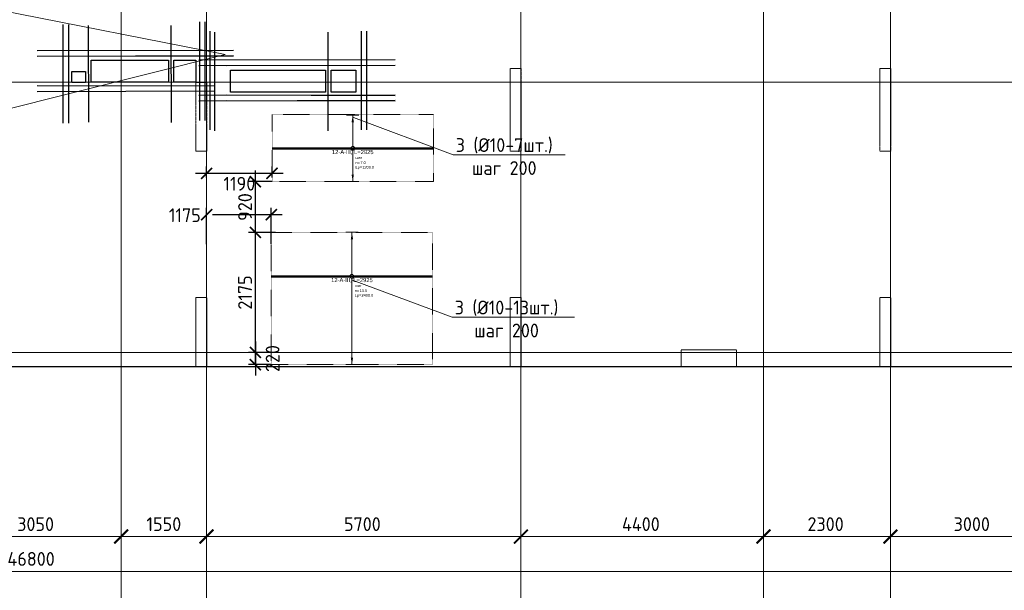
# Model space of a CAD drawing. Header units: millimetres. Extents: x -42044588 to 856694, y -806701 to 941911.
# Tile 169 of 256: x -85499 to -67645, y -343185 to -332838. Entities that reach past the tile are written whole.
import ezdxf
from ezdxf import colors
from ezdxf.entities.mleader import LeaderData, LeaderLine
from ezdxf.enums import TextEntityAlignment as Align
from ezdxf.math import Vec2, Vec3

# ---------------------------------------------------------------- set-up
doc = ezdxf.new("R2010")
doc.units = ezdxf.units.MM
doc.set_wipeout_variables(frame=1)
for name, pattern in [('01 Штриховая _4 мм_', [6, 3.5, -2.5]), ('______5', [1100, 800, -100, 100, -100]), ('DASHED', [7, 5, -2, 0]), ('GOST2.303 4', [7, 5, -2, 0]), ('осевая', [50.8, 31.75, -6.35, 6.35, -6.35])]:
    doc.linetypes.add(name, pattern=pattern)
for name, color, linetype, lineweight in [('907Сл Осевые', 1, 'Continuous', 0), ('АрмСтер', 2, 'Continuous', 50), ('контур распр. стерхней', 2, 'GOST2.303 4', 20), ('Оси', 40, '______5', 18), ('Перекрытие ж_бетон', 1, 'Continuous', 30), ('подоснова', 151, 'Continuous', 5), ('РАЗМЕРЫ', 1, 'Continuous', 9)]:
    doc.layers.add(name, color=color, linetype=linetype, lineweight=lineweight)
doc.layers.add('АрмСтер_атрибуты', color=2, linetype='Continuous', lineweight=0, plot=False)
doc.layers.add('Колонна_ бетон', color=7, linetype='Continuous', lineweight=50, true_color=0xb4b496)
doc.styles.add('GOST-2.304_Type-B', font='GOST_Common.ttf')
doc.styles.get("Standard").update_dxf_attribs({"font": 'arial.ttf'})
doc.styles.add('Аннотативный', font='arial.ttf')
doc.styles.add('ГОСТ', font='GOST_Common.ttf')
doc.dimstyles.new('СПДС', dxfattribs={"dimscale": 100, "dimtxt": 2.5, "dimasz": 2, "dimexe": 1.25, "dimexo": 0, "dimtad": 1, "dimdec": 0, "dimrnd": 5, "dimtxsty": 'GOST-2.304_Type-B', "dimblk": 'ARCHTICK', "dimcen": 2.5, "dimdle": 2, "dimclrd": 1, "dimclre": 1, "dimclrt": 1, "dimadec": 0, "dimazin": 2, "dimtfac": 0.75, "dimtdec": 0, "dimtmove": 1, "dimatfit": 3, "dimfxl": 0, "dimtolj": 1, "dimarcsym": 0})

# ---------------------------------------------------------------- blocks, each defined once
blk = doc.blocks.new('подложка стн 1-го этажа')
at = {"layer": 'Колонна_ бетон', "color": 252, "linetype": 'DASHED', "lineweight": 0, "ltscale": 0.5, "true_color": 0x939598, "transparency": 33554687}
for p, q in [((35144, 14862, -200), (34944, 14862, -200)), ((34944, 13362, -200), (34944, 14862, -200)), ((34944, 14862, -200), (34944, 14862, -200)), ((35144, 14862, -200), (35144, 14862, -200)), ((35144, 14862, -200), (35144, 13362, -200)), ((41644, 14862, -200), (41644, 14862, -200)), ((41644, 14862, -200), (41844, 14862, -200)), ((41644, 13362, -200), (41644, 14862, -200)), ((41844, 14862, -200), (41844, 14862, -200)), ((41844, 13362, -200), (41844, 14862, -200)), ((29444, 14612, -200), (29244, 14612, -200)), ((29244, 14612, -200), (29244, 14612, -200)), ((29244, 14612, -200), (29244, 13362, -200)), ((29444, 14612, -200), (29444, 14612, -200)), ((29444, 14612, -200), (29444, 13362, -200)), ((29244, 13362, -200), (29244, 13362, -200)), ((29244, 13362, -200), (29444, 13362, -200)), ((29444, 13362, -200), (29444, 13362, -200)), ((34944, 13362, -200), (34944, 13362, -200)), ((35144, 13362, -200), (34944, 13362, -200)), ((35144, 13362, -200), (35144, 13362, -200)), ((41844, 13362, -200), (41644, 13362, -200)), ((41644, 13362, -200), (41644, 13362, -200)), ((41844, 13362, -200), (41844, 13362, -200)), ((29244, 10712, -200), (29244, 9462, -200)), ((29244, 10712, -200), (29444, 10712, -200)), ((29444, 9462, -200), (29444, 10712, -200)), ((35144, 10712, -200), (34944, 10712, -200)), ((34944, 10712, -200), (34944, 9462, -200)), ((35144, 10712, -200), (35144, 9462, -200)), ((41644, 9462, -200), (41644, 10712, -200)), ((41644, 10712, -200), (41844, 10712, -200)), ((41844, 9462, -200), (41844, 10712, -200)), ((38044, 9762, -200), (39044, 9762, -200)), ((38044, 9462, -200), (38044, 9762, -200)), ((39044, 9462, -200), (39044, 9762, -200)), ((29444, 9462, -200), (29244, 9462, -200)), ((35144, 9462, -200), (34944, 9462, -200)), ((38044, 9462, -200), (39044, 9462, -200)), ((41644, 9462, -200), (41844, 9462, -200))]:
    blk.add_line(p, q, dxfattribs=at)
blk = doc.blocks.new('_None')
blk = doc.blocks.new('*U79')
at = {"layer": 'РАЗМЕРЫ'}
for p, q in [((112, 800), (-112, 800)), ((112, -1600), (-112, -1600))]:
    blk.add_line(p, q, dxfattribs=at)
at = {"layer": 'РАЗМЕРЫ', "ltscale": 15}
blk.add_line((0, -1600), (0, 800), dxfattribs=at)
at = {"layer": 'РАЗМЕРЫ'}
for points in [[(0, 800), (21, 675), (-21, 675)], [(0, -1600), (21, -1475), (-21, -1475)]]:
    blk.add_solid(points, dxfattribs=at)
at = {"layer": 'АрмСтер_атрибуты', "color": 215, "ltscale": 15, "style": 'Аннотативный'}
for s, p in [('шаг', (51, -194)), ('Lр=', (50, -368)), ('n=', (51, -285))]:
    blk.add_text(s, height=50, dxfattribs=at).set_placement(p)
at = {"layer": 'АрмСтер_атрибуты', "color": 215, "style": 'Аннотативный'}
for tag, p, flags in [('ШАГ', (191, -194), 10), ('КОЛ', (138, -285), 8), ('ШИРИНА', (173, -368), 8)]:
    blk.add_attdef(tag, p, '', height=50, dxfattribs=dict(at, flags=flags))
at = {"layer": 'АрмСтер_атрибуты', "flags": 9}
for tag, p in [('ОБОЗНАЧЕНИЕ', (-1034, -1124)), ('МАССА', (-1034, -1010))]:
    blk.add_attdef(tag, p, '', height=75, dxfattribs=at)
at = {"linetype": 'Continuous', "lineweight": 0}
blk.add_wipeout([(35, 0), (28, 21), (11, 33), (-11, 33), (-28, 21), (-35, 0), (-28, -21), (-11, -33), (11, -33), (28, -21)], dxfattribs=at)
at = {"color": 0, "linetype": 'ByBlock', "lineweight": -2, "ltscale": 100}
blk.add_line((-1463, 0), (1462, 0), dxfattribs=at)
at = {"layer": 'РАЗМЕРЫ'}
blk.add_circle((0, 0), 35, dxfattribs=at)
at = {"layer": 'АрмСтер_атрибуты', "style": 'Аннотативный', "flags": 8}
blk.add_attdef('ПОЗ', (110, 30), '', height=75, dxfattribs=at)
blk.add_attdef('НАИМЕНОВАНИЕ', text='', height=75, dxfattribs=at).set_placement((0, -29), align=Align.TOP_CENTER)
blk = doc.blocks.new('*U5010')
at = {"layer": 'РАЗМЕРЫ'}
for p, q in [((112, 600), (-112, 600)), ((112, -600), (-112, -600))]:
    blk.add_line(p, q, dxfattribs=at)
at = {"layer": 'РАЗМЕРЫ', "ltscale": 15}
blk.add_line((0, -600), (0, 600), dxfattribs=at)
at = {"layer": 'РАЗМЕРЫ'}
for points in [[(0, 600), (21, 475), (-21, 475)], [(0, -600), (21, -475), (-21, -475)]]:
    blk.add_solid(points, dxfattribs=at)
at = {"layer": 'АрмСтер_атрибуты', "color": 215, "ltscale": 15, "style": 'Аннотативный'}
for s, p in [('шаг', (51, -194)), ('Lр=', (50, -368)), ('n=', (51, -285))]:
    blk.add_text(s, height=50, dxfattribs=at).set_placement(p)
at = {"layer": 'АрмСтер_атрибуты', "flags": 9}
for tag, p in [('ОБОЗНАЧЕНИЕ', (-1034, 476)), ('МАССА', (-1034, 590))]:
    blk.add_attdef(tag, p, '', height=75, dxfattribs=at)
at = {"layer": 'АрмСтер_атрибуты', "color": 215, "style": 'Аннотативный'}
for tag, p, flags in [('ШАГ', (191, -194), 10), ('КОЛ', (138, -285), 8), ('ШИРИНА', (173, -368), 8)]:
    blk.add_attdef(tag, p, '', height=50, dxfattribs=dict(at, flags=flags))
at = {"linetype": 'Continuous', "lineweight": 0}
blk.add_wipeout([(35, 0), (28, 21), (11, 33), (-11, 33), (-28, 21), (-35, 0), (-28, -21), (-11, -33), (11, -33), (28, -21)], dxfattribs=at)
at = {"color": 0, "linetype": 'ByBlock', "lineweight": -2, "ltscale": 100}
blk.add_line((-1463, 0), (1462, 0), dxfattribs=at)
at = {"layer": 'РАЗМЕРЫ'}
blk.add_circle((0, 0), 35, dxfattribs=at)
at = {"layer": 'АрмСтер_атрибуты', "style": 'Аннотативный', "flags": 8}
blk.add_attdef('ПОЗ', (110, 30), '', height=75, dxfattribs=at)
blk.add_attdef('НАИМЕНОВАНИЕ', text='', height=75, dxfattribs=at).set_placement((0, -29), align=Align.TOP_CENTER)
blk = doc.blocks.new('_ArchTick')
at = {"color": 0, "linetype": 'ByBlock', "const_width": 0.15}
blk.add_lwpolyline([(-0.5, -0.5), (0.5, 0.5)], dxfattribs=at)
blk = doc.blocks.new('*D6710')
at = {"color": 1, "lineweight": -2, "transparency": 16777216}
for p, q in [((-85905, -346670), (-38705, -346670)), ((-85705, -346670), (-85705, -346545)), ((-38905, -346670), (-38905, -346545))]:
    blk.add_line(p, q, dxfattribs=at)
at = {"layer": 'DEFPOINTS', "color": 0, "transparency": 16777216}
for p in [(-85705, -346670), (-38905, -346670), (-38905, -346670)]:
    blk.add_point(p, dxfattribs=at)
at = {"color": 1, "lineweight": -2, "transparency": 16777216, "xscale": 250, "yscale": 250, "zscale": 250, "rotation": 180}
blk.add_blockref('_ArchTick', (-85705, -346670), dxfattribs=at)
at = {"color": 1, "lineweight": -2, "transparency": 16777216, "xscale": 250, "yscale": 250, "zscale": 250}
blk.add_blockref('_ArchTick', (-38905, -346670), dxfattribs=at)
at = {"color": 1, "transparency": 16777216, "insert": (-67487, -346445), "char_height": 250, "width": 104166.67, "attachment_point": 5, "style": 'GOST-2.304_Type-B'}
blk.add_mtext('\\A1;46800', dxfattribs=at)
blk = doc.blocks.new('*D6721')
at = {"color": 1, "lineweight": -2, "transparency": 16777216}
for p, q in [((-68905, -346039), (-68905, -345914)), ((-65855, -346039), (-65855, -345914)), ((-69105, -346039), (-65655, -346039))]:
    blk.add_line(p, q, dxfattribs=at)
at = {"layer": 'DEFPOINTS', "color": 0, "transparency": 16777216}
for p in [(-68905, -346039), (-65855, -346039), (-65855, -346039)]:
    blk.add_point(p, dxfattribs=at)
at = {"color": 1, "lineweight": -2, "transparency": 16777216, "xscale": 250, "yscale": 250, "zscale": 250, "rotation": 180}
blk.add_blockref('_ArchTick', (-68905, -346039), dxfattribs=at)
at = {"color": 1, "lineweight": -2, "transparency": 16777216, "xscale": 250, "yscale": 250, "zscale": 250}
blk.add_blockref('_ArchTick', (-65855, -346039), dxfattribs=at)
at = {"color": 1, "transparency": 16777216, "insert": (-67405, -345814), "char_height": 250, "width": 83333.33, "attachment_point": 5, "style": 'GOST-2.304_Type-B'}
blk.add_mtext('\\A1;3050', dxfattribs=at)
blk = doc.blocks.new('*D6722')
at = {"color": 1, "lineweight": -2, "transparency": 16777216}
for p, q in [((-65854.71808, -346038.91005), (-65854.71808, -345913.91005)), ((-64304.71808, -346038.91005), (-64304.71808, -345913.91005)), ((-66054.71808, -346038.91005), (-64104.71808, -346038.91005))]:
    blk.add_line(p, q, dxfattribs=at)
at = {"layer": 'DEFPOINTS', "color": 0, "transparency": 16777216}
for p in [(-65854.71808, -346038.91005), (-64304.71808, -346038.91005), (-64304.71808, -346038.91005)]:
    blk.add_point(p, dxfattribs=at)
at = {"color": 1, "lineweight": -2, "transparency": 16777216, "xscale": 250, "yscale": 250, "zscale": 250, "rotation": 180}
blk.add_blockref('_ArchTick', (-65854.71808, -346038.91005), dxfattribs=at)
at = {"color": 1, "lineweight": -2, "transparency": 16777216, "xscale": 250, "yscale": 250, "zscale": 250}
blk.add_blockref('_ArchTick', (-64304.71808, -346038.91005), dxfattribs=at)
at = {"color": 1, "transparency": 16777216, "insert": (-65079.71808, -345813.91005), "char_height": 250, "width": 83333.3333333, "attachment_point": 5, "style": 'GOST-2.304_Type-B'}
blk.add_mtext('\\A1;1550', dxfattribs=at)
blk = doc.blocks.new('*D6723')
at = {"color": 1, "lineweight": -2, "transparency": 16777216}
for p, q in [((-64305, -346039), (-64305, -345914)), ((-58605, -346039), (-58605, -345914)), ((-64505, -346039), (-58405, -346039))]:
    blk.add_line(p, q, dxfattribs=at)
at = {"layer": 'DEFPOINTS', "color": 0, "transparency": 16777216}
for p in [(-64305, -346039), (-58605, -346039), (-58605, -346039)]:
    blk.add_point(p, dxfattribs=at)
at = {"color": 1, "lineweight": -2, "transparency": 16777216, "xscale": 250, "yscale": 250, "zscale": 250, "rotation": 180}
blk.add_blockref('_ArchTick', (-64305, -346039), dxfattribs=at)
at = {"color": 1, "lineweight": -2, "transparency": 16777216, "xscale": 250, "yscale": 250, "zscale": 250}
blk.add_blockref('_ArchTick', (-58605, -346039), dxfattribs=at)
at = {"color": 1, "transparency": 16777216, "insert": (-61480, -345814), "char_height": 250, "width": 83333.33, "attachment_point": 5, "style": 'GOST-2.304_Type-B'}
blk.add_mtext('\\A1;5700', dxfattribs=at)
blk = doc.blocks.new('*D6724')
at = {"color": 1, "lineweight": -2, "transparency": 16777216}
for p, q in [((-58605, -346039), (-58605, -345914)), ((-54205, -346039), (-54205, -345914)), ((-58805, -346039), (-54005, -346039))]:
    blk.add_line(p, q, dxfattribs=at)
at = {"layer": 'DEFPOINTS', "color": 0, "transparency": 16777216}
for p in [(-58605, -346039), (-54205, -346039), (-54205, -346039)]:
    blk.add_point(p, dxfattribs=at)
at = {"color": 1, "lineweight": -2, "transparency": 16777216, "xscale": 250, "yscale": 250, "zscale": 250, "rotation": 180}
blk.add_blockref('_ArchTick', (-58605, -346039), dxfattribs=at)
at = {"color": 1, "lineweight": -2, "transparency": 16777216, "xscale": 250, "yscale": 250, "zscale": 250}
blk.add_blockref('_ArchTick', (-54205, -346039), dxfattribs=at)
at = {"color": 1, "transparency": 16777216, "insert": (-56430, -345814), "char_height": 250, "width": 83333.33, "attachment_point": 5, "style": 'GOST-2.304_Type-B'}
blk.add_mtext('\\A1;4400', dxfattribs=at)
blk = doc.blocks.new('*D6725')
at = {"color": 1, "lineweight": -2, "transparency": 16777216}
for p, q in [((-54205, -346039), (-54205, -345914)), ((-51905, -346039), (-51905, -345914)), ((-54405, -346039), (-51705, -346039))]:
    blk.add_line(p, q, dxfattribs=at)
at = {"layer": 'DEFPOINTS', "color": 0, "transparency": 16777216}
for p in [(-54205, -346039), (-51905, -346039), (-51905, -346039)]:
    blk.add_point(p, dxfattribs=at)
at = {"color": 1, "lineweight": -2, "transparency": 16777216, "xscale": 250, "yscale": 250, "zscale": 250, "rotation": 180}
blk.add_blockref('_ArchTick', (-54205, -346039), dxfattribs=at)
at = {"color": 1, "lineweight": -2, "transparency": 16777216, "xscale": 250, "yscale": 250, "zscale": 250}
blk.add_blockref('_ArchTick', (-51905, -346039), dxfattribs=at)
at = {"color": 1, "transparency": 16777216, "insert": (-53080, -345814), "char_height": 250, "width": 83333.33, "attachment_point": 5, "style": 'GOST-2.304_Type-B'}
blk.add_mtext('\\A1;2300', dxfattribs=at)
blk = doc.blocks.new('*D6726')
at = {"color": 1, "lineweight": -2, "transparency": 16777216}
for p, q in [((-51905, -346039), (-51905, -345914)), ((-48905, -346039), (-48905, -345914)), ((-52105, -346039), (-48705, -346039))]:
    blk.add_line(p, q, dxfattribs=at)
at = {"layer": 'DEFPOINTS', "color": 0, "transparency": 16777216}
for p in [(-51905, -346039), (-48905, -346039), (-48905, -346039)]:
    blk.add_point(p, dxfattribs=at)
at = {"color": 1, "lineweight": -2, "transparency": 16777216, "xscale": 250, "yscale": 250, "zscale": 250, "rotation": 180}
blk.add_blockref('_ArchTick', (-51905, -346039), dxfattribs=at)
at = {"color": 1, "lineweight": -2, "transparency": 16777216, "xscale": 250, "yscale": 250, "zscale": 250}
blk.add_blockref('_ArchTick', (-48905, -346039), dxfattribs=at)
at = {"color": 1, "transparency": 16777216, "insert": (-50430, -345814), "char_height": 250, "width": 83333.33, "attachment_point": 5, "style": 'GOST-2.304_Type-B'}
blk.add_mtext('\\A1;3000', dxfattribs=at)
blk = doc.blocks.new('блочина')
at = {"layer": 'Перекрытие ж_бетон', "color": 4}
for points in [[(122913, 55780), (122913, 56180), (124313, 56180), (124313, 55780)], [(124813, 55780), (124413, 55780), (124413, 56180), (124813, 56180)], [(122813, 55778), (122563, 55778), (122563, 55978), (122813, 55978)], [(125443, 55600), (125443, 56000), (127163, 56000), (127163, 55600)], [(127263, 55600), (127263, 56000), (127713, 56000), (127713, 55600)]]:
    blk.add_lwpolyline(points, close=True, dxfattribs=at)
blk = doc.blocks.new('оси блок 2')
at = {"layer": 'Оси', "color": 16, "linetype": 'осевая', "lineweight": 0, "ltscale": 0.25, "transparency": 33554687}
for p, q in [((-65854.7, -322543), (-65854.7, -347914.1)), ((-64304.7, -322543), (-64304.7, -347914.1)), ((-58604.7, -322543), (-58604.7, -347914.1)), ((-54204.7, -322543), (-54204.7, -347914.1)), ((-51904.7, -322543), (-51904.7, -347914.1)), ((-89822.3, -337801.3), (-37238.5, -337801.3)), ((-89822.3, -342701.3), (-37238.5, -342701.3))]:
    blk.add_line(p, q, dxfattribs=at)
for base, p1, p2, picture, middle in [((-65854.7, -346038.9), (-68904.7, -346038.9), (-65854.7, -346038.9), '*D6721', (-67404.9, -346038.9)), ((-64304.7, -346038.9), (-65854.7, -346038.9), (-64304.7, -346038.9), '*D6722', (-65079.7, -346038.9)), ((-58604.7, -346038.9), (-64304.7, -346038.9), (-58604.7, -346038.9), '*D6723', (-61479.9, -346038.9)), ((-54204.7, -346038.9), (-58604.7, -346038.9), (-54204.7, -346038.9), '*D6724', (-56429.9, -346038.9)), ((-51904.7, -346038.9), (-54204.7, -346038.9), (-51904.7, -346038.9), '*D6725', (-53079.9, -346038.9)), ((-48904.7, -346038.9), (-51904.7, -346038.9), (-48904.7, -346038.9), '*D6726', (-50429.9, -346038.9)), ((-38904.7, -346670.2), (-85704.7, -346670.2), (-38904.7, -346670.2), '*D6710', (-67487.3, -346670.2))]:
    dim = blk.add_linear_dim(base=base, p1=p1, p2=p2, dimstyle='СПДС', override={"dimgap": 1})
    dim.commit()
    dim.dimension.update_dxf_attribs({"geometry": picture, "text_midpoint": middle, "dimtype": 160})

msp = doc.modelspace()

# ---------------------------------------------------------------- linework, layer by layer
at = {"lineweight": 30}
for p, q in [((-84714.382, -332925.187), (-84714.382, -334715.187)), ((-84614.382, -332925.187), (-84614.382, -334715.187)), ((-84257.667, -332944.442, -360), (-84252.562, -334693.377, -360)), ((-82755.514, -332944.442, -360), (-82750.409, -334704.076, -360)), ((-82240.525, -332876.203), (-82240.525, -334666.203)), ((-82140.525, -332876.203), (-82140.525, -334666.203)), ((-82053.623, -333045.497), (-82053.623, -334835.497)), ((-81967.623, -333063.823), (-81967.623, -334853.823)), ((-79309.42, -333045.497), (-79309.42, -334835.497)), ((-79209.42, -333045.497), (-79209.42, -334835.497)), ((-81620.525, -333396.203), (-85178.892, -333402.786)), ((-81620.525, -333495.914), (-85178.892, -333502.498)), ((-81620.525, -333496.203), (-84675.595, -333502.786)), ((-78689.42, -333565.497), (-82247.787, -333572.08)), ((-78689.42, -333665.208), (-82247.787, -333671.791)), ((-78689.42, -333665.497), (-81744.49, -333672.08)), ((-81967.623, -334042.25), (-85180.993, -334038.381)), ((-81967.623, -334135.52), (-85178.892, -334142.859)), ((-78689.42, -334207.74), (-82247.787, -334214.323)), ((-78689.42, -334215.497), (-81744.49, -334208.913)), ((-78689.42, -334305.569), (-82247.787, -334312.153)), ((-78689.42, -334315.497), (-81744.49, -334308.913))]:
    msp.add_line(p, q, dxfattribs=at)
at = {"layer": 'контур распр. стерхней', "linetype": '01 Штриховая _4 мм_'}
for points in [[(-77997.042, -335774.091), (-80922.048, -335774.091), (-80922.039, -334555.684), (-77997.042, -334555.684)], [(-78011.398, -339092.844), (-80936.404, -339092.844), (-80936.395, -336695.128), (-78011.398, -336695.128)]]:
    msp.add_lwpolyline(points, close=True, dxfattribs=at)
at = {"layer": 'Перекрытие ж_бетон'}
for points in [[(-103753.411, -339124.277), (-76451.996, -339124.278)], [(-76453.411, -339124.277), (-69803.411, -339124.277), (-69803.411, -339124.277), (-66453.871, -339124.277), (-66453.877, -339124.277), (-62853.411, -339124.277)]]:
    msp.add_lwpolyline(points, dxfattribs=at)

# ---------------------------------------------------------------- block references
msp.add_blockref('подложка стн 1-го этажа', (-111547.334, -348586.072, 560))

# ---------------------------------------------------------------- leaders
at = {"layer": 'подоснова', "color": 2, "ltscale": 0.3}
ml = msp.add_multileader_mtext('Standard', dxfattribs=at)
ml.set_content('1 %%C12  А500С', color=2, style='GOST-2.304_Type-B')
ml.set_leader_properties(color=256, linetype='ByLayer', lineweight=15)
ml.set_arrow_properties(name='NONE')
ml.build(insert=Vec2(0, 0))
ml.multileader.update_dxf_attribs({"text_left_attachment_type": 6, "text_right_attachment_type": 6, "dogleg_length": 0.1, "arrow_head_size": 18})
ctx = ml.context
ctx.base_point, ctx.char_height, ctx.arrow_head_size, ctx.landing_gap_size, ctx.plane_origin = Vec3(-94174.998, -336122.85, 720), 250, 18, 20, Vec3(-103150.583, -334974.423, 720)
ctx.left_attachment, ctx.right_attachment, ctx.text_align_type = 6, 6, 1
notes = []
notes.append((ctx, [(1, (1, 1, 0), (-92353.079, -336122.85, 720), (-1, 0), 0.1, [(7, [(-98424.571, -327683.287, 720), (-97591.184, -334010.889, 720), (-93599.351, -329881.096, 720), (-94611.855, -331975.075, 720)], 0, []), (1, [(-92237.874, -334572.359, 720), (-91542.875, -331960.937, 720), (-86891.931, -332462.583, 720), (-81769.916, -333468.738, 720)], 0, [])])]))
ctx.mtext.insert, ctx.mtext.alignment, ctx.mtext.flow_direction = Vec3(-93264.088, -335822.85, 720), 2, 5
for ctx, leaders in notes:
    for number, flags, end, landing, length, lines in leaders:
        leader = LeaderData()
        leader.index, (leader.has_last_leader_line, leader.has_dogleg_vector, leader.attachment_direction) = number, flags
        leader.last_leader_point, leader.dogleg_vector, leader.dogleg_length = Vec3(end), Vec3(landing), length
        for number, points, colour, breaks in lines:
            line = LeaderLine()
            line.index, line.vertices, line.color, line.breaks = number, Vec3.list(points), colors.encode_raw_color(colour), breaks
            leader.lines.append(line)
        ctx.leaders.append(leader)

# ---------------------------------------------------------------- next in the draw order: block references
at = {"layer": 'АрмСтер', "ltscale": 15}
ref = msp.add_blockref('*U5010', (-79459.539, -335171.037), dxfattribs=at)
ref.add_attrib('НАИМЕНОВАНИЕ', '12-A-III, L=2925', dxfattribs={"layer": 'АрмСтер_атрибуты', "height": 75, "style": 'Аннотативный', "flags": 8}).set_placement((-79459.539, -335200.376), align=Align.TOP_CENTER)
ref.add_attrib('КОЛ', '7.0', (-79321.49, -335456.162), dxfattribs={"layer": 'АрмСтер_атрибуты', "color": 215, "height": 50, "style": 'Аннотативный', "flags": 8})
ref.add_attrib('ШИРИНА', '1200.0', (-79286.654, -335538.836), dxfattribs={"layer": 'АрмСтер_атрибуты', "color": 215, "height": 50, "style": 'Аннотативный', "flags": 8})
ref = msp.add_blockref('*U79', (-79473.895, -337492.844), dxfattribs=at)
ref.add_attrib('НАИМЕНОВАНИЕ', '12-A-III, L=2925', dxfattribs={"layer": 'АрмСтер_атрибуты', "height": 75, "style": 'Аннотативный', "flags": 8}).set_placement((-79473.895, -337522.183), align=Align.TOP_CENTER)
ref.add_attrib('КОЛ', '13.0', (-79335.847, -337777.969), dxfattribs={"layer": 'АрмСтер_атрибуты', "color": 215, "height": 50, "style": 'Аннотативный', "flags": 8})
ref.add_attrib('ШИРИНА', '2400.0', (-79301.01, -337860.644), dxfattribs={"layer": 'АрмСтер_атрибуты', "color": 215, "height": 50, "style": 'Аннотативный', "flags": 8})

# ---------------------------------------------------------------- next in the draw order: linework, layer by layer
at = {"lineweight": 30}
msp.add_line((-79911.218, -333063.823), (-79911.218, -334853.823), dxfattribs=at)

# ---------------------------------------------------------------- next in the draw order: block references
msp.add_blockref('блочина', (-207116.208, -389753.468))
at = {"layer": 'РАЗМЕРЫ'}
msp.add_blockref('оси блок 2', (-17804.898, 3828.769), dxfattribs=at)

# ---------------------------------------------------------------- next in the draw order: texts
at = {"ltscale": 100, "insert": (-133805.873, -335628.958), "char_height": 250, "attachment_point": 1, "style": 'ГОСТ'}
msp.add_mtext_dynamic_manual_height_columns('\\pi1250,t1750;1.^IПроизводство работ вести в строгом соответствии с требованиями СП 70.13330.2012 "Несущие и ограждающие конструкции" и проектом производства работ.{\\H1.83333x; }\\P2.^IПеред бетонированием арматуру и основание, на которую укладывается бетонная смесь, очистить от {\\H1.55556x; }ржавчины и грязи. {\\H1.64815x; }\\P3.^IБетонирование вести слоем на всю толщину  плит. Захватки при бетонировании должны быть отсечены {\\H1.61728x; }вертикальными швами. Бетон применять класса В25. Заполнителем для бетона служит щебень твердых пород, {\\H1.62757x; }наибольшая фракция щебня не должна превышать 40мм.{\\H1.62414x; }\\P4.^IВ процессе бетонирования обеспечить соблюдение защитных слоев и мест положения рабочей арматуры {\\H1.62529x; }согласно проекту. Материал фиксаторов для нижней арматуры фундаментных плит выбирается проектом производства {\\H1.6249x; }работ, исходя из конкретных возможностей строительной организации.{\\H1.62503x; }\\P5.^IПроектом принято соединение рабочих стержней арматуры монолитной плиты внахлестку (без сварки). {\\H1.72499x; }\\P6.^IСварные арматурные каркасы изготовить на заводе-изготовители. {\\H1.67917x; }\\P7.^IКрестообразные соединения стержней арматуры 1-го и 2-го рядов, а также 3-го и 4-го рядов между собой {\\H1.60694x; }выполнить вязкой отожженной проволокой диаметром 2,0-3,0 мм. Допускается применение специальных соединительных {\\H1.63102x; }элементов - пластмассовых или проволочных фиксаторов. Соединение арматуры допускается предусматривать не во всех {\\H1.62299x; }местах пересечения стержней арматуры. При этом должны быть связаны вязальной проволокой все пересечения стержней {\\H1.62567x; }в 2-х крайних рядах по периметру плит, остальные узлы могут быть соединены через узел в шахматном порядке (схему {\\H1.72478x; }вязки стержней см. на данном листе).{\\H1.77924x; }', width=18954.38214, gutter_width=12.5, heights=[0], dxfattribs=at)

# ---------------------------------------------------------------- next in the draw order: dimensions: what is measured, and where the dimension line sits
at = {"layer": '907Сл Осевые'}
msp.add_linear_dim(base=(-82109.616, -335624.714), p1=(-80922.048, -335698.316), p2=(-82109.616, -335698.316), dimstyle='СПДС', dxfattribs=at).render()
for base, p1, p2 in [((-81224.998, -335774.091), (-80936.396, -336695.128), (-80922.048, -335774.091)), ((-81224.998, -336695.128), (-80993.973, -338872.553), (-80860.442, -336695.128)), ((-81224.998, -339092.844), (-81056.818, -338872.553), (-80936.404, -339092.844))]:
    msp.add_linear_dim(base=base, p1=p1, p2=p2, angle=90, dimstyle='СПДС', dxfattribs=at).render()
msp.add_linear_dim(base=(-82109.616, -336372.058), p1=(-80936.396, -336905.933), p2=(-82109.616, -336905.933), location=(-82504.219, -336383.386), dimstyle='СПДС', dxfattribs=at).render()

# ---------------------------------------------------------------- next in the draw order: leaders
at = {"layer": 'подоснова', "color": 2, "ltscale": 0.3}
ml = msp.add_multileader_mtext('Standard', dxfattribs=at)
ml.set_content('3 (%%C10-7шт.)\\Pшаг 200', color=2, style='GOST-2.304_Type-B')
ml.set_leader_properties(color=256, linetype='ByLayer', lineweight=15)
ml.set_arrow_properties(name='NONE')
ml.build(insert=Vec2(0, 0))
ml.multileader.update_dxf_attribs({"text_left_attachment_type": 6, "text_right_attachment_type": 6, "dogleg_length": 0.1, "arrow_head_size": 18})
ctx = ml.context
ctx.base_point, ctx.char_height, ctx.arrow_head_size, ctx.landing_gap_size, ctx.plane_origin = Vec3(-77637.377, -335286.08, 180), 250, 18, 20, Vec3(-86919.074, -330554.532, 180)
ctx.left_attachment, ctx.right_attachment, ctx.text_align_type = 6, 6, 1
notes = []
notes.append((ctx, [(0, (1, 1, 0), (-77637.477, -335286.08, 180), (1, 0), 0.1, [(0, [(-79443.746, -334613.377, 180)], 0, [])])]))
ctx.mtext.insert, ctx.mtext.alignment, ctx.mtext.flow_direction = Vec3(-76712.074, -334986.08, 180), 2, 5
ml = msp.add_multileader_mtext('Standard', dxfattribs=at)
ml.set_content('3 (%%C10-13шт.)\\Pшаг 200', color=2, style='GOST-2.304_Type-B')
ml.set_leader_properties(color=256, linetype='ByLayer', lineweight=15)
ml.set_arrow_properties(name='NONE')
ml.build(insert=Vec2(0, 0))
ml.multileader.update_dxf_attribs({"text_left_attachment_type": 6, "text_right_attachment_type": 6, "dogleg_length": 0.1, "arrow_head_size": 18})
ctx = ml.context
ctx.base_point, ctx.char_height, ctx.arrow_head_size, ctx.landing_gap_size, ctx.plane_origin = Vec3(-77657.976, -338232.09, 180), 250, 18, 20, Vec3(-86939.673, -333500.542, 180)
ctx.left_attachment, ctx.right_attachment, ctx.text_align_type = 6, 6, 1
notes.append((ctx, [(0, (1, 1, 0), (-77658.076, -338232.09, 180), (1, 0), 0.1, [(0, [(-79464.345, -337559.387, 180)], 0, [])])]))
ctx.mtext.insert, ctx.mtext.alignment, ctx.mtext.flow_direction = Vec3(-76670.173, -337932.09, 180), 2, 5
for ctx, leaders in notes:
    for number, flags, end, landing, length, lines in leaders:
        leader = LeaderData()
        leader.index, (leader.has_last_leader_line, leader.has_dogleg_vector, leader.attachment_direction) = number, flags
        leader.last_leader_point, leader.dogleg_vector, leader.dogleg_length = Vec3(end), Vec3(landing), length
        for number, points, colour, breaks in lines:
            line = LeaderLine()
            line.index, line.vertices, line.color, line.breaks = number, Vec3.list(points), colors.encode_raw_color(colour), breaks
            leader.lines.append(line)
        ctx.leaders.append(leader)

doc.saveas('drawing.dxf')
